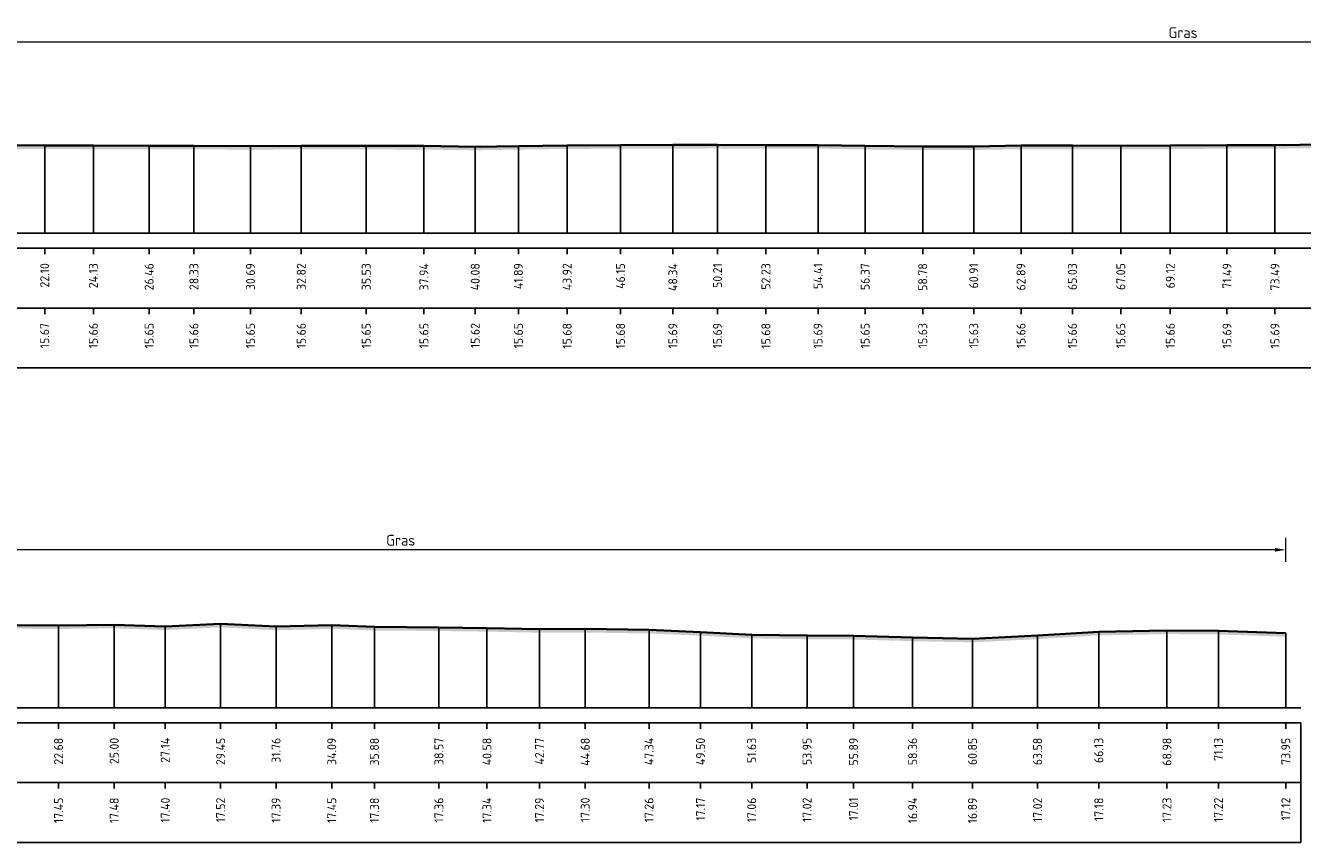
# Model space of a CAD drawing. Header units: metres. Extents: x 197882 to 206172, y 361908 to 364395.
# Tile 9 of 41: x 205805 to 205859, y 363892 to 363926. Entities that reach past the tile are written whole.
import ezdxf
from ezdxf.enums import TextEntityAlignment as Align

# ---------------------------------------------------------------- set-up
doc = ezdxf.new("R2010")
doc.units = ezdxf.units.M
doc.header["$PDMODE"] = 35
doc.header["$PDSIZE"] = 0.075
for name, color, linetype, lineweight in [('X-ME-AL-PROFIEL_HUIDIG MAAIVELD-GD', 252, 'Continuous', 0), ('X-XX-AL-DETAIL1-M', 7, 'Continuous', 18), ('X-XX-AL-DWARSPROFIEL_PROFIELLIJN MAAIVELD-GD', 8, 'Continuous', 35)]:
    doc.layers.add(name, color=color, linetype=linetype, lineweight=lineweight)
doc.layers.add('X-ME-AL-PROFIELRASTER-S', color=7, linetype='Continuous')
doc.styles.add('NLCS-ISO-ANNOTATIEF-T18', font='NLCS-ISO.ttf', dxfattribs={"height": 1.8})
doc.styles.add('NLCS-ISO-ANNOTATIVE-T18', font='NLCS-ISO.ttf', dxfattribs={"height": 1.8})
doc.dimstyles.new('NLCS-ANNOTATIEF-T18-PIJL_L2_H0', dxfattribs={"dimtxt": 2.5, "dimasz": 1.8, "dimexe": 2, "dimexo": 2, "dimgap": 0.7, "dimtad": 1, "dimzin": 0, "dimdsep": 46, "dimtxsty": 'NLCS-ISO-ANNOTATIEF-T18', "dimcen": 0, "dimdle": 2, "dimclrd": 256, "dimclre": 256, "dimclrt": 10, "dimaunit": 2, "dimadec": 0, "dimazin": 0, "dimtfac": 1, "dimtdec": 3, "dimtofl": 0, "dimtmove": 0, "dimatfit": 3, "dimfxl": 2, "dimfxlon": 1, "dimtfillclr": 256, "dimtolj": 1, "dimtzin": 0, "dimlwd": -1, "dimlwe": -1, "dimarcsym": 0})

# ---------------------------------------------------------------- blocks, each defined once
blk = doc.blocks.new('SAL-PROFIELRASTER_BALK_EIND1-D')
at = {"color": 0, "linetype": 'ByBlock', "lineweight": -2}
blk.add_line((1, -12.5), (1, -2.5), dxfattribs=at)
at = {"color": 0, "linetype": 'ByBlock', "lineweight": -2, "flags": 128}
for points in [[(0, 0), (1, 0)], [(0, -2.5), (1, -2.5)], [(0, -12.5), (1, -12.5)]]:
    blk.add_lwpolyline(points, dxfattribs=at)
blk = doc.blocks.new('SAL-PROFIELRASTER_BALK_EIND2-D')
at = {"color": 0, "linetype": 'ByBlock', "lineweight": -2}
for p, q in [((1, -2.5), (1, -12.5)), ((1, -12.5), (0, -12.5))]:
    blk.add_line(p, q, dxfattribs=at)
blk = doc.blocks.new('SAL-PROFIELRASTER_BALK_DATA-D')
at = {"color": 0, "linetype": 'ByBlock', "lineweight": -2}
blk.add_lwpolyline([(0, -3.5), (0, -2.5)], dxfattribs=at)
at = {"color": 0, "linetype": 'ByBlock', "lineweight": -2, "style": 'NLCS-ISO-ANNOTATIVE-T18'}
blk.add_attdef('GETAL', text='', height=1.5, rotation=90, dxfattribs=at).set_placement((0.75, -5), align=Align.RIGHT)
blk = doc.blocks.new('SAL-PROFIELRASTER_AANHAAL-D')
at = {"color": 9, "linetype": 'ByBlock', "lineweight": -2, "flags": 128}
blk.add_lwpolyline([(0, 1), (0, 0)], dxfattribs=at)
blk = doc.blocks.new('*D23')
at = {"layer": 'Defpoints', "color": 0, "transparency": 16777216}
for p in [(205783.859, 363925.67), (205783.859, 363917.683), (205919.086, 363917.683)]:
    blk.add_point(p, dxfattribs=at)
at = {"layer": 'X-XX-AL-DETAIL1-M', "transparency": 16777216}
for p, q in [((205783.859, 363925.17), (205783.859, 363926.17)), ((205919.086, 363925.17), (205919.086, 363926.17)), ((205918.636, 363925.67), (205784.309, 363925.67))]:
    blk.add_line(p, q, dxfattribs=at)
for points in [[(205784.309, 363925.745), (205784.309, 363925.595), (205783.859, 363925.67)], [(205918.636, 363925.745), (205918.636, 363925.595), (205919.086, 363925.67)]]:
    blk.add_solid(points, dxfattribs=at)
at = {"layer": 'X-XX-AL-DETAIL1-M', "color": 10, "transparency": 16777216, "insert": (205853.513, 363926.07), "char_height": 0.45, "attachment_point": 5, "style": 'NLCS-ISO-ANNOTATIEF-T18'}
blk.add_mtext('\\A1;Gras', dxfattribs=at)
blk = doc.blocks.new('*D26')
at = {"layer": 'Defpoints', "color": 0, "transparency": 16777216}
for p in [(205783.859, 363904.455), (205783.859, 363897.849), (205857.805, 363897.849)]:
    blk.add_point(p, dxfattribs=at)
at = {"layer": 'X-XX-AL-DETAIL1-M', "transparency": 16777216}
for p, q in [((205783.859, 363903.955), (205783.859, 363904.955)), ((205857.805, 363903.955), (205857.805, 363904.955)), ((205857.355, 363904.455), (205784.309, 363904.455))]:
    blk.add_line(p, q, dxfattribs=at)
for points in [[(205784.309, 363904.53), (205784.309, 363904.38), (205783.859, 363904.455)], [(205857.355, 363904.53), (205857.355, 363904.38), (205857.805, 363904.455)]]:
    blk.add_solid(points, dxfattribs=at)
at = {"layer": 'X-XX-AL-DETAIL1-M', "color": 10, "transparency": 16777216, "insert": (205820.832, 363904.855), "char_height": 0.45, "attachment_point": 5, "style": 'NLCS-ISO-ANNOTATIEF-T18'}
blk.add_mtext('\\A1;Gras', dxfattribs=at)

msp = doc.modelspace()

# ---------------------------------------------------------------- hatches: boundary and pattern name
at = {"layer": 'X-ME-AL-PROFIEL_HUIDIG MAAIVELD-GD'}
h = msp.add_hatch(dxfattribs=at)
h.set_pattern_fill('AGR-MAAIVELD', color=256, scale=0.05, pattern_type=2)
h.set_pattern_definition([(45, (-22.73893, 234.15822), (-0.25000007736, 0.25000007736), []), (45, (-22.77464, 234.19393), (0, 0.50000015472), [0.3535535, -0.3535535]), (45, (-22.81035, 234.22965), (0, 0.50000015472), [0.3535535, -0.3535535]), (45, (-22.84657, 234.26586), (0, 0.50000015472), [0.3535535, -0.3535535]), (45, (-22.8818, 234.30108), (0, 0.50000015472), [0.3535535, -0.3535535]), (45, (-22.9175, 234.3368), (0, 0.50000015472), [0.3535535, -0.3535535]), (45, (-22.9532, 234.3725), (0, 0.50000015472), [0.3535535, -0.3535535]), (315, (-22.73893, 234.15822), (0.25000007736, 0.25000007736), []), (315, (-22.7032, 234.19393), (0.50000015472, -1e-16), [0.3535535, -0.3535535]), (315, (-22.6675, 234.22965), (0.50000015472, -1e-16), [0.3535535, -0.3535535]), (315, (-22.6313, 234.26586), (0.50000015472, -1e-16), [0.3535535, -0.3535535]), (315, (-22.59607, 234.30108), (0.50000015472, -1e-16), [0.3535535, -0.3535535]), (315, (-22.56035, 234.3368), (0.50000015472, -1e-16), [0.3535535, -0.3535535]), (315, (-22.52464, 234.3725), (0.50000015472, -1e-16), [0.3535535, -0.3535535])])
h.paths.add_polyline_path([(205925.067, 363919.183), (205924.067, 363919.823), (205923.167, 363920.42), (205922.166, 363920.62), (205921.457, 363920.941), (205920.48, 363921.51), (205919.086, 363921.614), (205917.632, 363921.557), (205915.939, 363921.512), (205914.101, 363921.516), (205912.288, 363921.474), (205910.175, 363921.455), (205908.371, 363921.379), (205906.248, 363921.397), (205904.337, 363921.391), (205902.347, 363921.376), (205900.229, 363921.368), (205898.284, 363921.37), (205896.219, 363921.365), (205894.388, 363921.397), (205892.636, 363921.378), (205890.798, 363921.394), (205888.896, 363921.418), (205886.852, 363921.421), (205884.647, 363921.434), (205882.669, 363921.431), (205880.938, 363921.443), (205878.519, 363921.51), (205876.587, 363921.449), (205874.354, 363921.458), (205872.287, 363921.427), (205870.227, 363921.445), (205868.178, 363921.443), (205865.901, 363921.424), (205864.018, 363921.409), (205861.707, 363921.393), (205859.442, 363921.394), (205857.353, 363921.371), (205855.348, 363921.372), (205852.98, 363921.347), (205850.912, 363921.336), (205848.891, 363921.345), (205846.744, 363921.345), (205844.769, 363921.316), (205842.638, 363921.313), (205840.233, 363921.334), (205838.265, 363921.372), (205836.086, 363921.364), (205834.064, 363921.377), (205832.199, 363921.373), (205830.012, 363921.367), (205827.783, 363921.358), (205825.748, 363921.33), (205823.943, 363921.302), (205821.801, 363921.331), (205819.389, 363921.337), (205816.676, 363921.341), (205814.553, 363921.328), (205812.192, 363921.342), (205810.32, 363921.334), (205807.991, 363921.347), (205805.958, 363921.351), (205803.379, 363921.363), (205801.079, 363921.368), (205798.925, 363921.345), (205796.426, 363921.313), (205794.513, 363921.308), (205792.551, 363921.256), (205790.306, 363921.299), (205788.054, 363921.281), (205785.771, 363921.282), (205783.859, 363921.471), (205783.859, 363921.321), (205785.771, 363921.132), (205788.054, 363921.131), (205790.306, 363921.149), (205792.551, 363921.106), (205794.513, 363921.158), (205796.426, 363921.163), (205798.925, 363921.195), (205801.079, 363921.218), (205803.379, 363921.213), (205805.958, 363921.201), (205807.991, 363921.197), (205810.32, 363921.184), (205812.192, 363921.192), (205814.553, 363921.178), (205816.676, 363921.191), (205819.389, 363921.187), (205821.801, 363921.181), (205823.943, 363921.152), (205825.748, 363921.18), (205827.783, 363921.208), (205830.012, 363921.217), (205832.199, 363921.223), (205834.064, 363921.227), (205836.086, 363921.214), (205838.265, 363921.222), (205840.233, 363921.184), (205842.638, 363921.163), (205844.769, 363921.166), (205846.744, 363921.195), (205848.891, 363921.195), (205850.912, 363921.186), (205852.98, 363921.197), (205855.348, 363921.222), (205857.353, 363921.221), (205859.442, 363921.244), (205861.707, 363921.243), (205864.018, 363921.259), (205865.901, 363921.274), (205868.178, 363921.293), (205870.227, 363921.295), (205872.287, 363921.277), (205874.354, 363921.308), (205876.587, 363921.299), (205878.519, 363921.36), (205880.938, 363921.293), (205882.669, 363921.281), (205884.647, 363921.284), (205886.852, 363921.271), (205888.896, 363921.268), (205890.798, 363921.244), (205892.636, 363921.228), (205894.388, 363921.247), (205896.219, 363921.215), (205898.284, 363921.22), (205900.229, 363921.218), (205902.347, 363921.226), (205904.337, 363921.241), (205906.248, 363921.247), (205908.371, 363921.229), (205910.175, 363921.305), (205912.288, 363921.324), (205914.101, 363921.366), (205915.939, 363921.362), (205917.632, 363921.407), (205919.086, 363921.464), (205920.48, 363921.36), (205921.457, 363920.791), (205922.166, 363920.47), (205923.167, 363920.27), (205924.067, 363919.673), (205925.067, 363919.033)])
h = msp.add_hatch(dxfattribs=at)
h.set_pattern_fill('AGR-MAAIVELD', color=256, scale=0.05, pattern_type=2)
h.set_pattern_definition([(45, (-22.73893, 251.82395), (-0.25000007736, 0.25000007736), []), (45, (-22.77464, 251.85966), (0, 0.50000015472), [0.3535535, -0.3535535]), (45, (-22.81035, 251.89537), (0, 0.50000015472), [0.3535535, -0.3535535]), (45, (-22.84657, 251.9316), (0, 0.50000015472), [0.3535535, -0.3535535]), (45, (-22.8818, 251.9668), (0, 0.50000015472), [0.3535535, -0.3535535]), (45, (-22.9175, 252.00252), (0, 0.50000015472), [0.3535535, -0.3535535]), (45, (-22.9532, 252.03823), (0, 0.50000015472), [0.3535535, -0.3535535]), (315, (-22.73893, 251.82395), (0.25000007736, 0.25000007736), []), (315, (-22.7032, 251.85966), (0.50000015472, -1e-16), [0.3535535, -0.3535535]), (315, (-22.6675, 251.89537), (0.50000015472, -1e-16), [0.3535535, -0.3535535]), (315, (-22.6313, 251.9316), (0.50000015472, -1e-16), [0.3535535, -0.3535535]), (315, (-22.59607, 251.9668), (0.50000015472, -1e-16), [0.3535535, -0.3535535]), (315, (-22.56035, 252.00252), (0.50000015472, -1e-16), [0.3535535, -0.3535535]), (315, (-22.52464, 252.03823), (0.50000015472, -1e-16), [0.3535535, -0.3535535])])
h.paths.add_polyline_path([(205857.805, 363900.972), (205857.805, 363900.822), (205854.991, 363900.918), (205852.842, 363900.932), (205849.993, 363900.878), (205847.436, 363900.722), (205844.714, 363900.586), (205842.217, 363900.637), (205839.747, 363900.706), (205837.805, 363900.717), (205835.492, 363900.756), (205833.356, 363900.865), (205831.204, 363900.958), (205828.538, 363900.997), (205826.629, 363900.992), (205824.435, 363901.036), (205822.426, 363901.061), (205819.734, 363901.083), (205817.95, 363901.151), (205815.623, 363901.093), (205813.308, 363901.214), (205810.995, 363901.098), (205808.863, 363901.174), (205806.536, 363901.146), (205804.499, 363901.157), (205802.503, 363901.152), (205800.253, 363901.166), (205798.078, 363901.121), (205795.674, 363901.084), (205793.523, 363901.09), (205791.334, 363901.031), (205789.158, 363901.025), (205786.932, 363900.922), (205785.037, 363900.818), (205783.859, 363900.79), (205783.859, 363900.94), (205785.037, 363900.968), (205786.932, 363901.072), (205789.158, 363901.175), (205791.334, 363901.181), (205793.523, 363901.24), (205795.674, 363901.234), (205798.078, 363901.271), (205800.253, 363901.316), (205802.503, 363901.302), (205804.499, 363901.307), (205806.536, 363901.296), (205808.863, 363901.324), (205810.995, 363901.248), (205813.308, 363901.364), (205815.623, 363901.243), (205817.95, 363901.301), (205819.734, 363901.233), (205822.426, 363901.211), (205824.435, 363901.186), (205826.629, 363901.142), (205828.538, 363901.147), (205831.204, 363901.108), (205833.356, 363901.015), (205835.492, 363900.906), (205837.805, 363900.867), (205839.747, 363900.856), (205842.217, 363900.787), (205844.714, 363900.736), (205847.436, 363900.872), (205849.993, 363901.028), (205852.842, 363901.082), (205854.991, 363901.068)])

# ---------------------------------------------------------------- linework, layer by layer
at = {"layer": 'X-XX-AL-DWARSPROFIEL_PROFIELLIJN MAAIVELD-GD'}
for points in [[(205803.379, 363921.363), (205805.958, 363921.351), (205807.991, 363921.347), (205810.32, 363921.334), (205812.192, 363921.342), (205814.553, 363921.328), (205816.676, 363921.341), (205819.389, 363921.337), (205821.801, 363921.331), (205823.943, 363921.302), (205825.748, 363921.33), (205827.783, 363921.358), (205830.012, 363921.367), (205832.199, 363921.373), (205834.064, 363921.377), (205836.086, 363921.364), (205838.265, 363921.372), (205840.233, 363921.334), (205842.638, 363921.313), (205844.769, 363921.316), (205846.744, 363921.345), (205848.891, 363921.345), (205850.912, 363921.336), (205852.98, 363921.347), (205855.348, 363921.372), (205857.353, 363921.371), (205859.442, 363921.394)], [(205804.499, 363901.307), (205806.536, 363901.296), (205808.863, 363901.324), (205810.995, 363901.248), (205813.308, 363901.364), (205815.623, 363901.243), (205817.95, 363901.301), (205819.734, 363901.233), (205822.426, 363901.211), (205824.435, 363901.186), (205826.629, 363901.142), (205828.538, 363901.147), (205831.204, 363901.108), (205833.356, 363901.015), (205835.492, 363900.906), (205837.805, 363900.867), (205839.747, 363900.856), (205842.217, 363900.787), (205844.714, 363900.736), (205847.436, 363900.872), (205849.993, 363901.028), (205852.842, 363901.082), (205854.991, 363901.068), (205857.805, 363900.972)]]:
    msp.add_lwpolyline(points, dxfattribs=at)

# ---------------------------------------------------------------- block references
at = {"layer": 'X-ME-AL-PROFIELRASTER-S'}
for name, p, xscale, yscale, zscale in [('SAL-PROFIELRASTER_AANHAAL-D', (205805.958, 363917.683), 0.220062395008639, 3.668000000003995, 0.220062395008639), ('SAL-PROFIELRASTER_AANHAAL-D', (205807.991, 363917.683), 0.219875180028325, 3.663999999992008, 0.219875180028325), ('SAL-PROFIELRASTER_AANHAAL-D', (205810.32, 363917.683), 0.2192661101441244, 3.651000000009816, 0.2192661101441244), ('SAL-PROFIELRASTER_AANHAAL-D', (205812.192, 363917.683), 0.219641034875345, 3.658999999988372, 0.219641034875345), ('SAL-PROFIELRASTER_AANHAAL-D', (205814.553, 363917.683), 0.2189846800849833, 3.645000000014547, 0.2189846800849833), ('SAL-PROFIELRASTER_AANHAAL-D', (205816.676, 363917.683), 0.2195941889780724, 3.65799999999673, 0.2195941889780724), ('SAL-PROFIELRASTER_AANHAAL-D', (205819.389, 363917.683), 0.2194067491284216, 3.653999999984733, 0.2194067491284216), ('SAL-PROFIELRASTER_AANHAAL-D', (205821.801, 363917.683), 0.219125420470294, 3.647999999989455, 0.219125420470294), ('SAL-PROFIELRASTER_AANHAAL-D', (205823.943, 363917.683), 0.217762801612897, 3.619000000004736, 0.217762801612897), ('SAL-PROFIELRASTER_AANHAAL-D', (205825.748, 363917.683), 0.2190785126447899, 3.646999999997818, 0.2190785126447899), ('SAL-PROFIELRASTER_AANHAAL-D', (205827.783, 363917.683), 0.220389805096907, 3.674999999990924, 0.220389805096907), ('SAL-PROFIELRASTER_AANHAAL-D', (205830.012, 363917.683), 0.2208103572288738, 3.684000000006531, 0.2208103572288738), ('SAL-PROFIELRASTER_AANHAAL-D', (205832.199, 363917.683), 0.2210904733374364, 3.690000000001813, 0.2210904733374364), ('SAL-PROFIELRASTER_AANHAAL-D', (205834.064, 363917.683), 0.2212771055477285, 3.69400000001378, 0.2212771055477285), ('SAL-PROFIELRASTER_AANHAAL-D', (205836.086, 363917.683), 0.2206702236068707, 3.680999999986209, 0.2206702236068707), ('SAL-PROFIELRASTER_AANHAAL-D', (205838.265, 363917.683), 0.2210438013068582, 3.689000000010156, 0.2210438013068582), ('SAL-PROFIELRASTER_AANHAAL-D', (205840.233, 363917.683), 0.2192661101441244, 3.651000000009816, 0.2192661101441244), ('SAL-PROFIELRASTER_AANHAAL-D', (205842.638, 363917.683), 0.2182802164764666, 3.630000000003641, 0.2182802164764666), ('SAL-PROFIELRASTER_AANHAAL-D', (205844.769, 363917.683), 0.2184212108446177, 3.632999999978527, 0.2184212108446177), ('SAL-PROFIELRASTER_AANHAAL-D', (205846.744, 363917.683), 0.219781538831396, 3.66200000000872, 0.219781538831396), ('SAL-PROFIELRASTER_AANHAAL-D', (205848.891, 363917.683), 0.219781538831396, 3.66200000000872, 0.219781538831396), ('SAL-PROFIELRASTER_AANHAAL-D', (205850.912, 363917.683), 0.2193598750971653, 3.652999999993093, 0.2193598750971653), ('SAL-PROFIELRASTER_AANHAAL-D', (205852.98, 363917.683), 0.219875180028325, 3.663999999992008, 0.219875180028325), ('SAL-PROFIELRASTER_AANHAAL-D', (205855.348, 363917.683), 0.2210438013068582, 3.689000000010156, 0.2210438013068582), ('SAL-PROFIELRASTER_AANHAAL-D', (205857.353, 363917.683), 0.220997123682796, 3.688000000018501, 0.220997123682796), ('SAL-PROFIELRASTER_BALK_EIND1-D', (205783.859, 363917.683), 142.6320298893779, 0.25, 142.6320298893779), ('SAL-PROFIELRASTER_BALK_EIND2-D', (205783.859, 363915.183), 142.6320298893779, 0.25, 142.6320298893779), ('SAL-PROFIELRASTER_BALK_EIND1-D', (205783.859, 363897.849), 74.57082634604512, 0.25, 74.57082634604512), ('SAL-PROFIELRASTER_BALK_EIND2-D', (205783.859, 363895.349), 74.57082634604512, 0.25, 74.57082634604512)]:
    msp.add_blockref(name, p, dxfattribs=dict(at, xscale=xscale, yscale=yscale, zscale=zscale))
at = {"layer": 'X-ME-AL-PROFIELRASTER-S', "xscale": 0.25, "yscale": 0.25, "zscale": 0.25}
for p, values in [((205805.958, 363917.683), {'GETAL': '22.10'}), ((205807.991, 363917.683), {'GETAL': '24.13'}), ((205810.32, 363917.683), {'GETAL': '26.46'}), ((205812.192, 363917.683), {'GETAL': '28.33'}), ((205814.553, 363917.683), {'GETAL': '30.69'}), ((205816.676, 363917.683), {'GETAL': '32.82'}), ((205819.389, 363917.683), {'GETAL': '35.53'}), ((205821.801, 363917.683), {'GETAL': '37.94'}), ((205823.943, 363917.683), {'GETAL': '40.08'}), ((205825.748, 363917.683), {'GETAL': '41.89'}), ((205827.783, 363917.683), {'GETAL': '43.92'}), ((205830.012, 363917.683), {'GETAL': '46.15'}), ((205832.199, 363917.683), {'GETAL': '48.34'}), ((205834.064, 363917.683), {'GETAL': '50.21'}), ((205836.086, 363917.683), {'GETAL': '52.23'}), ((205838.265, 363917.683), {'GETAL': '54.41'}), ((205840.233, 363917.683), {'GETAL': '56.37'}), ((205842.638, 363917.683), {'GETAL': '58.78'}), ((205844.769, 363917.683), {'GETAL': '60.91'}), ((205846.744, 363917.683), {'GETAL': '62.89'}), ((205848.891, 363917.683), {'GETAL': '65.03'}), ((205850.912, 363917.683), {'GETAL': '67.05'}), ((205852.98, 363917.683), {'GETAL': '69.12'}), ((205855.348, 363917.683), {'GETAL': '71.49'}), ((205857.353, 363917.683), {'GETAL': '73.49'}), ((205805.958, 363915.183), {'GETAL': '15.67'}), ((205807.991, 363915.183), {'GETAL': '15.66'}), ((205810.32, 363915.183), {'GETAL': '15.65'}), ((205812.192, 363915.183), {'GETAL': '15.66'}), ((205814.553, 363915.183), {'GETAL': '15.65'}), ((205816.676, 363915.183), {'GETAL': '15.66'}), ((205819.389, 363915.183), {'GETAL': '15.65'}), ((205821.801, 363915.183), {'GETAL': '15.65'}), ((205823.943, 363915.183), {'GETAL': '15.62'}), ((205825.748, 363915.183), {'GETAL': '15.65'}), ((205827.783, 363915.183), {'GETAL': '15.68'}), ((205830.012, 363915.183), {'GETAL': '15.68'}), ((205832.199, 363915.183), {'GETAL': '15.69'}), ((205834.064, 363915.183), {'GETAL': '15.69'}), ((205836.086, 363915.183), {'GETAL': '15.68'}), ((205838.265, 363915.183), {'GETAL': '15.69'}), ((205840.233, 363915.183), {'GETAL': '15.65'}), ((205842.638, 363915.183), {'GETAL': '15.63'}), ((205844.769, 363915.183), {'GETAL': '15.63'}), ((205846.744, 363915.183), {'GETAL': '15.66'}), ((205848.891, 363915.183), {'GETAL': '15.66'}), ((205850.912, 363915.183), {'GETAL': '15.65'}), ((205852.98, 363915.183), {'GETAL': '15.66'}), ((205855.348, 363915.183), {'GETAL': '15.69'}), ((205857.353, 363915.183), {'GETAL': '15.69'}), ((205806.536, 363897.849), {'GETAL': '22.68'}), ((205808.863, 363897.849), {'GETAL': '25.00'}), ((205810.995, 363897.849), {'GETAL': '27.14'}), ((205813.308, 363897.849), {'GETAL': '29.45'}), ((205815.623, 363897.849), {'GETAL': '31.76'}), ((205817.95, 363897.849), {'GETAL': '34.09'}), ((205819.734, 363897.849), {'GETAL': '35.88'}), ((205822.426, 363897.849), {'GETAL': '38.57'}), ((205824.435, 363897.849), {'GETAL': '40.58'}), ((205826.629, 363897.849), {'GETAL': '42.77'}), ((205828.538, 363897.849), {'GETAL': '44.68'}), ((205831.204, 363897.849), {'GETAL': '47.34'}), ((205833.356, 363897.849), {'GETAL': '49.50'}), ((205835.492, 363897.849), {'GETAL': '51.63'}), ((205837.805, 363897.849), {'GETAL': '53.95'}), ((205839.747, 363897.849), {'GETAL': '55.89'}), ((205842.217, 363897.849), {'GETAL': '58.36'}), ((205844.714, 363897.849), {'GETAL': '60.85'}), ((205847.436, 363897.849), {'GETAL': '63.58'}), ((205849.993, 363897.849), {'GETAL': '66.13'}), ((205852.842, 363897.849), {'GETAL': '68.98'}), ((205854.991, 363897.849), {'GETAL': '71.13'}), ((205857.805, 363897.849), {'GETAL': '73.95'}), ((205806.536, 363895.349), {'GETAL': '17.45'}), ((205808.863, 363895.349), {'GETAL': '17.48'}), ((205810.995, 363895.349), {'GETAL': '17.40'}), ((205813.308, 363895.349), {'GETAL': '17.52'}), ((205815.623, 363895.349), {'GETAL': '17.39'}), ((205817.95, 363895.349), {'GETAL': '17.45'}), ((205819.734, 363895.349), {'GETAL': '17.38'}), ((205822.426, 363895.349), {'GETAL': '17.36'}), ((205824.435, 363895.349), {'GETAL': '17.34'}), ((205826.629, 363895.349), {'GETAL': '17.29'}), ((205828.538, 363895.349), {'GETAL': '17.30'}), ((205831.204, 363895.349), {'GETAL': '17.26'}), ((205833.356, 363895.349), {'GETAL': '17.17'}), ((205835.492, 363895.349), {'GETAL': '17.06'}), ((205837.805, 363895.349), {'GETAL': '17.02'}), ((205839.747, 363895.349), {'GETAL': '17.01'}), ((205842.217, 363895.349), {'GETAL': '16.94'}), ((205844.714, 363895.349), {'GETAL': '16.89'}), ((205847.436, 363895.349), {'GETAL': '17.02'}), ((205849.993, 363895.349), {'GETAL': '17.18'}), ((205852.842, 363895.349), {'GETAL': '17.23'}), ((205854.991, 363895.349), {'GETAL': '17.22'}), ((205857.805, 363895.349), {'GETAL': '17.12'})]:
    msp.add_blockref('SAL-PROFIELRASTER_BALK_DATA-D', p, dxfattribs=at).add_auto_attribs(values)
at = {"layer": 'X-ME-AL-PROFIELRASTER-S'}
for p, yscale in [((205808.863, 363897.849), 3.475000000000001), ((205813.308, 363897.849), 3.515000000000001), ((205806.536, 363897.849), 3.446999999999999), ((205810.995, 363897.849), 3.399000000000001), ((205815.623, 363897.849), 3.393999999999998), ((205817.95, 363897.849), 3.452000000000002), ((205819.734, 363897.849), 3.384), ((205822.426, 363897.849), 3.361999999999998), ((205824.435, 363897.849), 3.337), ((205826.629, 363897.849), 3.292999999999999), ((205828.538, 363897.849), 3.297999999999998), ((205831.204, 363897.849), 3.259), ((205833.356, 363897.849), 3.166), ((205835.492, 363897.849), 3.056999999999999), ((205837.805, 363897.849), 3.018000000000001), ((205839.747, 363897.849), 3.007000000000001), ((205842.217, 363897.849), 2.937999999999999), ((205847.436, 363897.849), 3.023), ((205849.993, 363897.849), 3.178999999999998), ((205852.842, 363897.849), 3.233000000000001), ((205854.991, 363897.849), 3.219000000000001), ((205857.805, 363897.849), 3.123000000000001), ((205844.714, 363897.849), 2.887)]:
    msp.add_blockref('SAL-PROFIELRASTER_AANHAAL-D', p, dxfattribs=dict(at, yscale=yscale))

# ---------------------------------------------------------------- dimensions: what is measured, and where the dimension line sits
at = {"layer": 'X-XX-AL-DETAIL1-M'}
for base, p1, p2, picture, middle in [((205783.859, 363925.67), (205919.086, 363917.683), (205783.859, 363917.683), '*D23', (205853.513, 363925.67)), ((205783.859, 363904.455), (205857.805, 363897.849), (205783.859, 363897.849), '*D26', (205820.832, 363904.455))]:
    dim = msp.add_linear_dim(base=base, p1=p1, p2=p2, text='Gras', dimstyle='NLCS-ANNOTATIEF-T18-PIJL_L2_H0', dxfattribs=at)
    dim.commit()
    dim.dimension.update_dxf_attribs({"geometry": picture, "text_midpoint": middle, "dimtype": 160})

doc.saveas('drawing.dxf')
